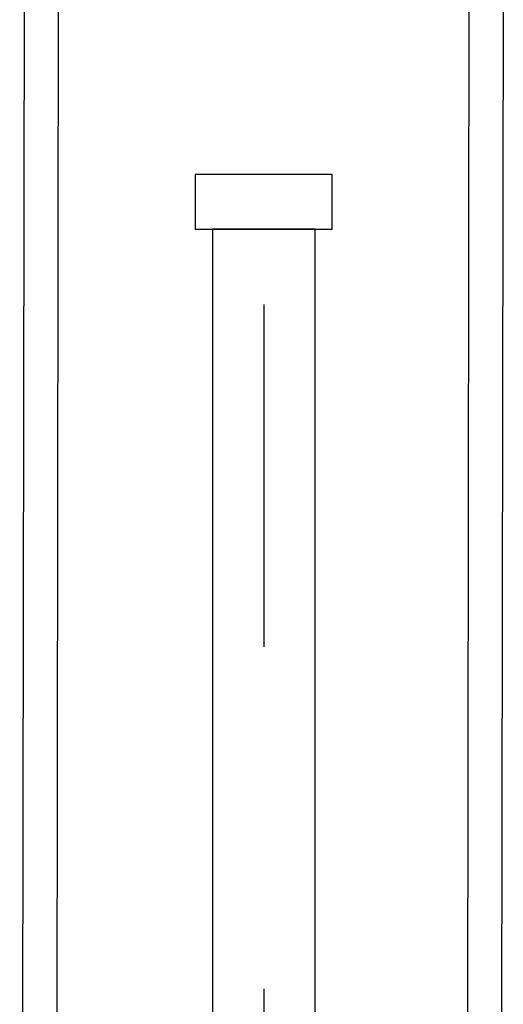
# Model space of a CAD drawing. Header units: metres. Extents: x -912764 to -454925, y -2226138 to -1112338.
# Tile 189 of 256: x -456269.743 to -456269.602, y -1112966.086 to -1112965.798. Entities that reach past the tile are written whole.
import ezdxf

# ---------------------------------------------------------------- set-up
doc = ezdxf.new("R2010")
doc.units = ezdxf.units.M
doc.linetypes.add('DASHDOT2', pattern=[0.375, 0.25, -0.0625, 0, -0.0625])
doc.linetypes.add('SOLID', pattern=[0])
doc.layers.add('025-OSY', color=4, linetype='DASHDOT2')
doc.layers.add('025-ZSvodidlo', color=1, linetype='Continuous')
doc.layers.add('_NOVÝ STAV', color=1, linetype='Continuous', lineweight=30)
doc.layers.add('_NOVÝ STAV - POPISKY KATASTR', color=7, linetype='Continuous', lineweight=30)

# ---------------------------------------------------------------- blocks, each defined once
blk = doc.blocks.new('A$C021ef3a7')
at = {"layer": '025-OSY', "color": 1}
blk.add_line((-0.16276, 0.43432), (-0.16276, -0.81393), dxfattribs=at)
at = {"layer": '025-ZSvodidlo', "color": 1}
for p, q in [((-0.23275, 0.20518), (-0.23409, -0.69553)), ((-0.22275, 0.20517), (-0.22409, -0.69595)), ((-0.10275, 0.20499), (-0.1041, -0.70093)), ((-0.09275, 0.20498), (-0.0941, -0.70134))]:
    blk.add_line(p, q, dxfattribs=at)
for points in [[(-0.14276, 0.12233), (-0.18276, 0.12233), (-0.18276, 0.10633), (-0.14276, 0.10633)], [(-0.14776, 0.10633), (-0.17776, 0.10633), (-0.17776, -0.59938), (-0.14776, -0.59938)]]:
    blk.add_lwpolyline(points, close=True, dxfattribs=at)
blk = doc.blocks.new('A$C4eac8e0d')
at = {"layer": '_NOVÝ STAV', "linetype": 'SOLID'}
blk.add_blockref('A$C021ef3a7', (-0.19789, 0.88074), dxfattribs=at)

msp = doc.modelspace()

# ---------------------------------------------------------------- block references
at = {"layer": '_NOVÝ STAV - POPISKY KATASTR', "lineweight": 50}
msp.add_blockref('A$C4eac8e0d', (-456269.31123, -1112966.8466), dxfattribs=at)

doc.saveas('drawing.dxf')
